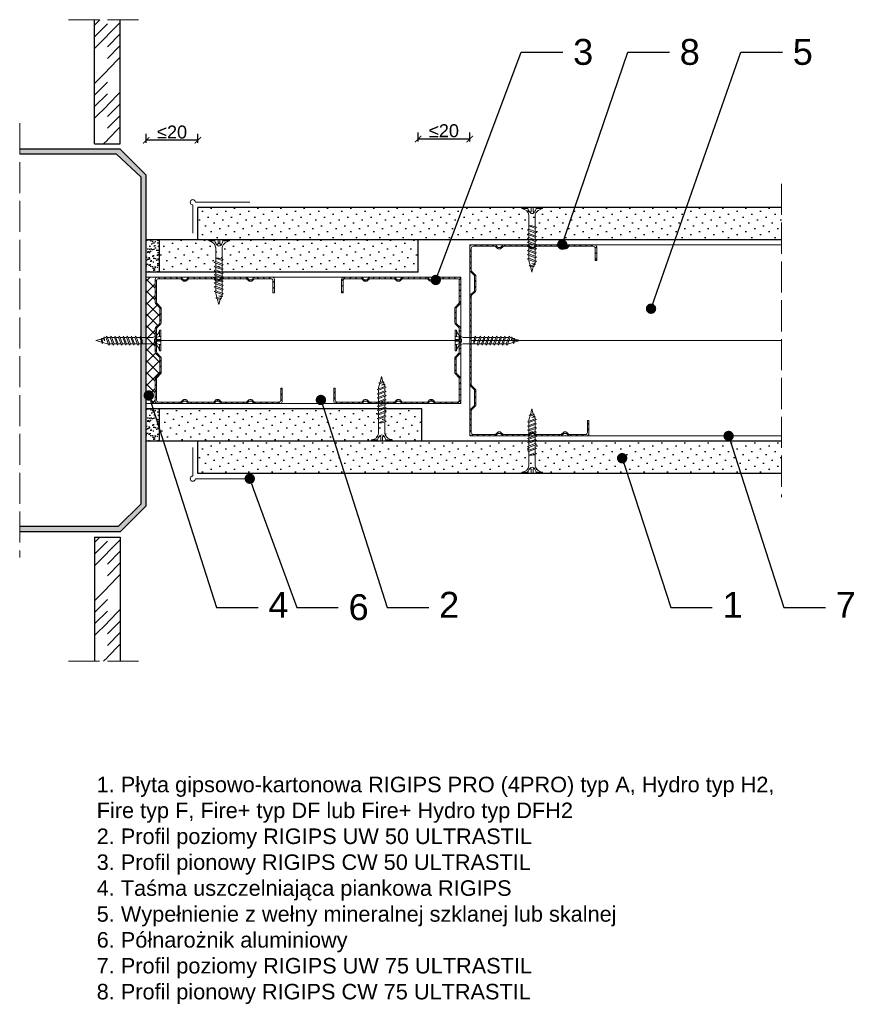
# Model space of a CAD drawing. Header units: millimetres. Extents: x 1801 to 2634, y 1067 to 1915.
# Tile 6 of 7: x 1801 to 2123, y 1529 to 1909. Entities that reach past the tile are written whole.
import ezdxf
from ezdxf import colors
from ezdxf.entities.mleader import LeaderData, LeaderLine
from ezdxf.math import Vec2, Vec3

# ---------------------------------------------------------------- set-up
doc = ezdxf.new("R2010")
doc.units = ezdxf.units.MM
doc.linetypes.add('ACAD_ISO02W100', pattern=[15, 12, -3])
for name, color, linetype, lineweight in [('_ISOVER WELNA', 7, 'BATTING', 9), ('_RIGIPS AKCESORIA', 7, 'Continuous', 18), ('_RIGIPS G-K', 7, 'Continuous', 25), ('_RIGIPS PROFIL', 7, 'Continuous', 18), ('OPISY', 7, 'Continuous', 9), ('PRZERYWANA', 7, 'ACAD_ISO02W100', 9), ('WYMIARY', 7, 'Continuous', 25)]:
    doc.layers.add(name, color=color, linetype=linetype, lineweight=lineweight)
doc.styles.get("Standard").update_dxf_attribs({"font": 'arial.ttf'})
doc.linetypes.add('BATTING', pattern='A,0.00254,-2.54,[134,ltypeshp.shx,S=2.54,R=0,X=-2.54,Y=0],-5.08,[134,ltypeshp.shx,S=2.54,R=180,X=2.54,Y=0],-2.54', length=10.16254)
doc.dimstyles.new('ISO-25', dxfattribs={"dimtxt": 5, "dimasz": 2.5, "dimexe": 2.5, "dimexo": 0.625, "dimtad": 1, "dimtxsty": 'Standard', "dimblk": 'ARCHTICK', "dimcen": 2.5, "dimadec": 0, "dimazin": 0, "dimtfac": 1, "dimtmove": 0, "dimatfit": 3, "dimfxl": 1, "dimfxlon": 1, "dimarcsym": 0})

# ---------------------------------------------------------------- blocks, each defined once
blk = doc.blocks.new('CW 50 ULTRASTIL')
h = blk.add_hatch()
h.set_pattern_fill('ANSI31', color=256, scale=0.5, style=0)
h.paths.add_polyline_path([(28.56, 40.65, -0.198912), (28.71, 41), (30.21, 42.51, 0.198912), (30.36, 42.86), (30.36, 48.45, 0.198912), (30.21, 48.8), (28.71, 50.31, -0.198912), (28.56, 50.66), (28.56, 59.85, -0.198912), (28.71, 60.2), (30.21, 61.71, 0.198912), (30.36, 62.06), (30.36, 67.65, 0.198912), (30.21, 68), (28.71, 69.51, -0.198912), (28.56, 69.86), (28.56, 78.31, -0.414214), (29.36, 79.11), (37.68, 79.11, -0.198912), (38.04, 78.96), (38.74, 78.25, 0.198912), (39.1, 78.11), (39.68, 78.11, 0.198912), (40.04, 78.25), (40.74, 78.96, -0.198912), (41.1, 79.11), (50.38, 79.11, -0.198912), (50.74, 78.96), (51.44, 78.25, 0.198912), (51.8, 78.11), (52.38, 78.11, 0.198912), (52.74, 78.25), (53.44, 78.96, -0.198912), (53.8, 79.11), (63.08, 79.11, -0.198912), (63.44, 78.96), (64.14, 78.25, 0.198912), (64.5, 78.11), (65.08, 78.11, 0.198912), (65.44, 78.25), (66.14, 78.96, -0.198912), (66.5, 79.11), (75.66, 79.11, -0.414214), (76.46, 78.31), (76.46, 73.66), (77.01, 73.66), (77.01, 78.86, 0.414214), (76.21, 79.66), (66.5, 79.66, 0.198912), (66.14, 79.51), (65.44, 78.8, -0.198912), (65.08, 78.66), (64.5, 78.66, -0.198912), (64.14, 78.8), (63.44, 79.51, 0.198912), (63.08, 79.66), (53.8, 79.66, 0.198912), (53.44, 79.51), (52.74, 78.8, -0.198912), (52.38, 78.66), (51.8, 78.66, -0.198912), (51.44, 78.8), (50.74, 79.51, 0.198912), (50.38, 79.66), (41.1, 79.66, 0.198912), (40.74, 79.51), (40.04, 78.8, -0.198912), (39.68, 78.66), (39.1, 78.66, -0.198912), (38.74, 78.8), (38.04, 79.51, 0.198912), (37.68, 79.66), (28.81, 79.66, 0.414214), (28.01, 78.86), (28.01, 69.86, 0.198912), (28.16, 69.51), (29.66, 68, -0.198912), (29.81, 67.65), (29.81, 62.06, -0.198912), (29.66, 61.71), (28.16, 60.2, 0.198912), (28.01, 59.85), (28.01, 50.66, 0.198912), (28.16, 50.31), (29.66, 48.8, -0.198912), (29.81, 48.45), (29.81, 42.86, -0.198912), (29.66, 42.51), (28.16, 41, 0.198912), (28.01, 40.65), (28.01, 31.66, 0.414214), (28.81, 30.86), (37.68, 30.86, 0.198912), (38.04, 31), (38.74, 31.71, -0.198912), (39.1, 31.86), (39.68, 31.86, -0.198912), (40.04, 31.71), (40.74, 31, 0.198912), (41.1, 30.86), (50.38, 30.86, 0.198912), (50.74, 31), (51.44, 31.71, -0.198912), (51.8, 31.86), (52.38, 31.86, -0.198912), (52.74, 31.71), (53.44, 31, 0.198912), (53.8, 30.86), (63.08, 30.86, 0.198912), (63.44, 31), (64.14, 31.71, -0.198912), (64.5, 31.86), (65.08, 31.86, -0.198912), (65.44, 31.71), (66.14, 31, 0.198912), (66.5, 30.86), (73.21, 30.86, 0.414214), (74.01, 31.66), (74.01, 36.86), (73.46, 36.86), (73.46, 32.21, -0.414214), (72.66, 31.41), (66.5, 31.41, -0.198912), (66.14, 31.55), (65.44, 32.26, 0.198912), (65.08, 32.41), (64.5, 32.41, 0.198912), (64.14, 32.26), (63.44, 31.55, -0.198912), (63.08, 31.41), (53.8, 31.41, -0.198912), (53.44, 31.55), (52.74, 32.26, 0.198912), (52.38, 32.41), (51.8, 32.41, 0.198912), (51.44, 32.26), (50.74, 31.55, -0.198912), (50.38, 31.41), (41.1, 31.41, -0.198912), (40.74, 31.55), (40.04, 32.26, 0.198912), (39.68, 32.41), (39.1, 32.41, 0.198912), (38.74, 32.26), (38.04, 31.55, -0.198912), (37.68, 31.41), (29.36, 31.41, -0.414214), (28.56, 32.21)])
at = {"layer": '_RIGIPS PROFIL'}
for p, q in [((28.01, 78.86), (28.01, 69.86)), ((28.56, 78.31), (28.56, 69.86)), ((37.68, 79.66), (28.81, 79.66)), ((37.68, 79.11), (29.36, 79.11)), ((38.04, 79.51), (38.74, 78.8)), ((38.04, 78.96), (38.74, 78.25)), ((39.68, 78.66), (39.1, 78.66)), ((39.68, 78.11), (39.1, 78.11)), ((40.74, 79.51), (40.04, 78.8)), ((40.74, 78.96), (40.04, 78.25)), ((50.38, 79.66), (41.1, 79.66)), ((50.38, 79.11), (41.1, 79.11)), ((50.74, 79.51), (51.44, 78.8)), ((50.74, 78.96), (51.44, 78.25)), ((52.38, 78.66), (51.8, 78.66)), ((52.38, 78.11), (51.8, 78.11)), ((53.44, 79.51), (52.74, 78.8)), ((53.44, 78.96), (52.74, 78.25)), ((53.8, 79.66), (63.08, 79.66)), ((53.8, 79.11), (63.08, 79.11)), ((63.44, 79.51), (64.14, 78.8)), ((63.44, 78.96), (64.14, 78.25)), ((65.08, 78.66), (64.5, 78.66)), ((65.08, 78.11), (64.5, 78.11)), ((66.14, 79.51), (65.44, 78.8)), ((66.14, 78.96), (65.44, 78.25)), ((76.21, 79.66), (66.5, 79.66)), ((75.66, 79.11), (66.5, 79.11)), ((76.46, 73.66), (76.46, 78.31)), ((77.01, 73.66), (77.01, 78.86)), ((76.46, 73.66), (77.01, 73.66)), ((29.66, 68), (28.16, 69.51)), ((30.21, 68), (28.71, 69.51)), ((29.81, 67.65), (29.81, 62.06)), ((30.36, 67.65), (30.36, 62.06)), ((29.66, 61.71), (28.16, 60.2)), ((30.21, 61.71), (28.71, 60.2)), ((28.01, 59.85), (28.01, 50.66)), ((28.56, 59.85), (28.56, 50.66)), ((29.66, 48.8), (28.16, 50.31)), ((30.21, 48.8), (28.71, 50.31)), ((29.81, 42.86), (29.81, 48.45)), ((30.36, 42.86), (30.36, 48.45)), ((29.66, 42.51), (28.16, 41)), ((30.21, 42.51), (28.71, 41)), ((28.01, 31.66), (28.01, 40.65)), ((28.56, 32.21), (28.56, 40.65)), ((73.46, 36.86), (73.46, 32.21)), ((73.46, 36.86), (74.01, 36.86)), ((74.01, 36.86), (74.01, 31.66)), ((37.68, 30.86), (28.81, 30.86)), ((37.68, 31.41), (29.36, 31.41)), ((38.04, 31.55), (38.74, 32.26)), ((38.04, 31), (38.74, 31.71)), ((39.68, 32.41), (39.1, 32.41)), ((39.68, 31.86), (39.1, 31.86)), ((40.74, 31.55), (40.04, 32.26)), ((40.74, 31), (40.04, 31.71)), ((50.38, 31.41), (41.1, 31.41)), ((50.38, 30.86), (41.1, 30.86)), ((50.74, 31.55), (51.44, 32.26)), ((50.74, 31), (51.44, 31.71)), ((52.38, 32.41), (51.8, 32.41)), ((52.38, 31.86), (51.8, 31.86)), ((53.44, 31.55), (52.74, 32.26)), ((53.44, 31), (52.74, 31.71)), ((53.8, 31.41), (63.08, 31.41)), ((53.8, 30.86), (63.08, 30.86)), ((63.44, 31.55), (64.14, 32.26)), ((63.44, 31), (64.14, 31.71)), ((65.08, 32.41), (64.5, 32.41)), ((65.08, 31.86), (64.5, 31.86)), ((66.14, 31.55), (65.44, 32.26)), ((66.14, 31), (65.44, 31.71)), ((72.66, 31.41), (66.5, 31.41)), ((73.21, 30.86), (66.5, 30.86))]:
    blk.add_line(p, q, dxfattribs=at)
for centre, radius, start, end in [((28.81, 78.86), 0.8, 90, 180), ((29.36, 78.31), 0.8, 90, 180), ((37.68, 79.16), 0.5, 45, 90), ((37.68, 78.61), 0.5, 45, 90), ((39.1, 79.16), 0.5, 225, 270), ((39.1, 78.61), 0.5, 225, 270), ((39.68, 79.16), 0.5, 270, 315), ((39.68, 78.61), 0.5, 270, 315), ((41.1, 79.16), 0.5, 90, 135), ((41.1, 78.61), 0.5, 90, 135), ((50.38, 79.16), 0.5, 45, 90), ((50.38, 78.61), 0.5, 45, 90), ((51.8, 79.16), 0.5, 225, 270), ((51.8, 78.61), 0.5, 225, 270), ((52.38, 79.16), 0.5, 270, 315), ((52.38, 78.61), 0.5, 270, 315), ((53.8, 79.16), 0.5, 90, 135), ((53.8, 78.61), 0.5, 90, 135), ((63.08, 79.16), 0.5, 45, 90), ((63.08, 78.61), 0.5, 45, 90), ((64.5, 79.16), 0.5, 225, 270), ((64.5, 78.61), 0.5, 225, 270), ((65.08, 79.16), 0.5, 270, 315), ((65.08, 78.61), 0.5, 270, 315), ((66.5, 79.16), 0.5, 90, 135), ((66.5, 78.61), 0.5, 90, 135), ((75.66, 78.31), 0.8, 0, 90), ((76.21, 78.86), 0.8, 0, 90), ((28.51, 69.86), 0.5, 180, 225), ((29.06, 69.86), 0.5, 180, 225), ((29.31, 67.65), 0.5, 0, 45), ((29.86, 67.65), 0.5, 0, 45), ((29.31, 62.06), 0.5, 315, 0), ((29.86, 62.06), 0.5, 315, 0), ((28.51, 59.85), 0.5, 135, 180), ((29.06, 59.85), 0.5, 135, 180), ((28.51, 50.66), 0.5, 180, 225), ((29.06, 50.66), 0.5, 180, 225), ((29.31, 48.45), 0.5, 0, 45), ((29.86, 48.45), 0.5, 0, 45), ((29.31, 42.86), 0.5, 315, 0), ((29.86, 42.86), 0.5, 315, 0), ((28.51, 40.65), 0.5, 135, 180), ((29.06, 40.65), 0.5, 135, 180), ((28.81, 31.66), 0.8, 180, 270), ((29.36, 32.21), 0.8, 180, 270), ((37.68, 31.91), 0.5, 270, 315), ((37.68, 31.36), 0.5, 270, 315), ((39.1, 31.91), 0.5, 90, 135), ((39.1, 31.36), 0.5, 90, 135), ((39.68, 31.91), 0.5, 45, 90), ((39.68, 31.36), 0.5, 45, 90), ((41.1, 31.91), 0.5, 225, 270), ((41.1, 31.36), 0.5, 225, 270), ((50.38, 31.91), 0.5, 270, 315), ((50.38, 31.36), 0.5, 270, 315), ((51.8, 31.91), 0.5, 90, 135), ((51.8, 31.36), 0.5, 90, 135), ((52.38, 31.91), 0.5, 45, 90), ((52.38, 31.36), 0.5, 45, 90), ((53.8, 31.91), 0.5, 225, 270), ((53.8, 31.36), 0.5, 225, 270), ((63.08, 31.91), 0.5, 270, 315), ((63.08, 31.36), 0.5, 270, 315), ((64.5, 31.91), 0.5, 90, 135), ((64.5, 31.36), 0.5, 90, 135), ((65.08, 31.91), 0.5, 45, 90), ((65.08, 31.36), 0.5, 45, 90), ((66.5, 31.91), 0.5, 225, 270), ((66.5, 31.36), 0.5, 225, 270), ((72.66, 32.21), 0.8, 270, 0), ((73.21, 31.66), 0.8, 270, 0)]:
    blk.add_arc(centre, radius, start, end, dxfattribs=at)
blk = doc.blocks.new('CW 75 ULTRASTIL')
h = blk.add_hatch()
h.set_pattern_fill('ANSI31', color=256, scale=0.5, style=0)
h.paths.add_polyline_path([(106.07, 103.31, -0.414214), (106.87, 104.11), (115.19, 104.11, -0.198912), (115.55, 103.96), (116.25, 103.25, 0.198912), (116.61, 103.11), (117.19, 103.11, 0.198912), (117.55, 103.25), (118.25, 103.96, -0.198912), (118.61, 104.11), (127.89, 104.11, -0.198912), (128.25, 103.96), (128.95, 103.25, 0.198912), (129.31, 103.11), (129.89, 103.11, 0.198912), (130.25, 103.25), (130.95, 103.96, -0.198912), (131.31, 104.11), (140.59, 104.11, -0.198912), (140.95, 103.96), (141.65, 103.25, 0.198912), (142.01, 103.11), (142.59, 103.11, 0.198912), (142.95, 103.25), (143.65, 103.96, -0.198912), (144.01, 104.11), (153.17, 104.11, -0.414214), (153.97, 103.31), (153.97, 98.66), (154.52, 98.66), (154.52, 103.86, 0.414214), (153.72, 104.66), (144.01, 104.66, 0.198912), (143.65, 104.51), (142.95, 103.8, -0.198912), (142.59, 103.66), (142.01, 103.66, -0.198912), (141.65, 103.8), (140.95, 104.51, 0.198912), (140.59, 104.66), (131.31, 104.66, 0.198912), (130.95, 104.51), (130.25, 103.8, -0.198912), (129.89, 103.66), (129.31, 103.66, -0.198912), (128.95, 103.8), (128.25, 104.51, 0.198912), (127.89, 104.66), (118.61, 104.66, 0.198912), (118.25, 104.51), (117.55, 103.8, -0.198912), (117.19, 103.66), (116.61, 103.66, -0.198912), (116.25, 103.8), (115.55, 104.51, 0.198912), (115.19, 104.66), (106.32, 104.66, 0.414214), (105.52, 103.86), (105.52, 94.86, 0.198912), (105.67, 94.51), (107.17, 93, -0.198912), (107.32, 92.65), (107.32, 87.06, -0.198912), (107.17, 86.71), (105.67, 85.2, 0.198912), (105.52, 84.85), (105.52, 50.66, 0.198912), (105.67, 50.31), (107.17, 48.8, -0.198912), (107.32, 48.45), (107.32, 42.86, -0.198912), (107.17, 42.51), (105.67, 41, 0.198912), (105.52, 40.65), (105.52, 31.66, 0.414214), (106.32, 30.86), (115.19, 30.86, 0.198912), (115.55, 31), (116.25, 31.71, -0.198912), (116.61, 31.86), (117.19, 31.86, -0.198912), (117.55, 31.71), (118.25, 31, 0.198912), (118.61, 30.86), (127.89, 30.86, 0.198912), (128.25, 31), (128.95, 31.71, -0.198912), (129.31, 31.86), (129.89, 31.86, -0.198912), (130.25, 31.71), (130.95, 31, 0.198912), (131.31, 30.86), (140.59, 30.86, 0.198912), (140.95, 31), (141.65, 31.71, -0.198912), (142.01, 31.86), (142.59, 31.86, -0.198912), (142.95, 31.71), (143.65, 31, 0.198912), (144.01, 30.86), (150.72, 30.86, 0.414214), (151.52, 31.66), (151.52, 36.86), (150.97, 36.86), (150.97, 32.21, -0.414214), (150.17, 31.41), (144.01, 31.41, -0.198912), (143.65, 31.55), (142.95, 32.26, 0.198912), (142.59, 32.41), (142.01, 32.41, 0.198912), (141.65, 32.26), (140.95, 31.55, -0.198912), (140.59, 31.41), (131.31, 31.41, -0.198912), (130.95, 31.55), (130.25, 32.26, 0.198912), (129.89, 32.41), (129.31, 32.41, 0.198912), (128.95, 32.26), (128.25, 31.55, -0.198912), (127.89, 31.41), (118.61, 31.41, -0.198912), (118.25, 31.55), (117.55, 32.26, 0.198912), (117.19, 32.41), (116.61, 32.41, 0.198912), (116.25, 32.26), (115.55, 31.55, -0.198912), (115.19, 31.41), (106.87, 31.41, -0.414214), (106.07, 32.21), (106.07, 40.65, -0.198912), (106.22, 41), (107.72, 42.51, 0.198912), (107.87, 42.86), (107.87, 48.45, 0.198912), (107.72, 48.8), (106.22, 50.31, -0.198912), (106.07, 50.66), (106.07, 84.85, -0.198912), (106.22, 85.2), (107.72, 86.71, 0.198912), (107.87, 87.06), (107.87, 92.65, 0.198912), (107.72, 93), (106.22, 94.51, -0.198912), (106.07, 94.86)])
at = {"layer": '_RIGIPS PROFIL'}
for p, q in [((105.52, 103.86), (105.52, 94.86)), ((106.07, 103.31), (106.07, 94.86)), ((115.19, 104.66), (106.32, 104.66)), ((115.19, 104.11), (106.87, 104.11)), ((115.55, 104.51), (116.25, 103.8)), ((115.55, 103.96), (116.25, 103.25)), ((117.19, 103.66), (116.61, 103.66)), ((117.19, 103.11), (116.61, 103.11)), ((118.25, 104.51), (117.55, 103.8)), ((118.25, 103.96), (117.55, 103.25)), ((127.89, 104.66), (118.61, 104.66)), ((127.89, 104.11), (118.61, 104.11)), ((128.25, 104.51), (128.95, 103.8)), ((128.25, 103.96), (128.95, 103.25)), ((129.89, 103.66), (129.31, 103.66)), ((129.89, 103.11), (129.31, 103.11)), ((130.95, 104.51), (130.25, 103.8)), ((130.95, 103.96), (130.25, 103.25)), ((131.31, 104.66), (140.59, 104.66)), ((131.31, 104.11), (140.59, 104.11)), ((140.95, 104.51), (141.65, 103.8)), ((140.95, 103.96), (141.65, 103.25)), ((142.59, 103.66), (142.01, 103.66)), ((142.59, 103.11), (142.01, 103.11)), ((143.65, 104.51), (142.95, 103.8)), ((143.65, 103.96), (142.95, 103.25)), ((153.72, 104.66), (144.01, 104.66)), ((153.17, 104.11), (144.01, 104.11)), ((153.97, 98.66), (153.97, 103.31)), ((154.52, 98.66), (154.52, 103.86)), ((153.97, 98.66), (154.52, 98.66)), ((107.17, 93), (105.67, 94.51)), ((107.72, 93), (106.22, 94.51)), ((107.32, 92.65), (107.32, 87.06)), ((107.87, 92.65), (107.87, 87.06)), ((105.52, 84.85), (105.52, 50.66)), ((107.17, 86.71), (105.67, 85.2)), ((106.07, 84.85), (106.07, 50.66)), ((107.72, 86.71), (106.22, 85.2)), ((107.17, 48.8), (105.67, 50.31)), ((107.72, 48.8), (106.22, 50.31)), ((107.32, 42.86), (107.32, 48.45)), ((107.87, 42.86), (107.87, 48.45)), ((107.17, 42.51), (105.67, 41)), ((107.72, 42.51), (106.22, 41)), ((105.52, 31.66), (105.52, 40.65)), ((106.07, 32.21), (106.07, 40.65)), ((150.97, 36.86), (150.97, 32.21)), ((150.97, 36.86), (151.52, 36.86)), ((151.52, 36.86), (151.52, 31.66)), ((115.19, 30.86), (106.32, 30.86)), ((115.19, 31.41), (106.87, 31.41)), ((115.55, 31.55), (116.25, 32.26)), ((115.55, 31), (116.25, 31.71)), ((117.19, 32.41), (116.61, 32.41)), ((117.19, 31.86), (116.61, 31.86)), ((118.25, 31.55), (117.55, 32.26)), ((118.25, 31), (117.55, 31.71)), ((127.89, 31.41), (118.61, 31.41)), ((127.89, 30.86), (118.61, 30.86)), ((128.25, 31.55), (128.95, 32.26)), ((128.25, 31), (128.95, 31.71)), ((129.89, 32.41), (129.31, 32.41)), ((129.89, 31.86), (129.31, 31.86)), ((130.95, 31.55), (130.25, 32.26)), ((130.95, 31), (130.25, 31.71)), ((131.31, 31.41), (140.59, 31.41)), ((131.31, 30.86), (140.59, 30.86)), ((140.95, 31.55), (141.65, 32.26)), ((140.95, 31), (141.65, 31.71)), ((142.59, 32.41), (142.01, 32.41)), ((142.59, 31.86), (142.01, 31.86)), ((143.65, 31.55), (142.95, 32.26)), ((143.65, 31), (142.95, 31.71)), ((150.17, 31.41), (144.01, 31.41)), ((150.72, 30.86), (144.01, 30.86))]:
    blk.add_line(p, q, dxfattribs=at)
for centre, radius, start, end in [((106.32, 103.86), 0.8, 90, 180), ((106.87, 103.31), 0.8, 90, 180), ((115.19, 104.16), 0.5, 45, 90), ((115.19, 103.61), 0.5, 45, 90), ((116.61, 104.16), 0.5, 225, 270), ((116.61, 103.61), 0.5, 225, 270), ((117.19, 104.16), 0.5, 270, 315), ((117.19, 103.61), 0.5, 270, 315), ((118.61, 104.16), 0.5, 90, 135), ((118.61, 103.61), 0.5, 90, 135), ((127.89, 104.16), 0.5, 45, 90), ((127.89, 103.61), 0.5, 45, 90), ((129.31, 104.16), 0.5, 225, 270), ((129.31, 103.61), 0.5, 225, 270), ((129.89, 104.16), 0.5, 270, 315), ((129.89, 103.61), 0.5, 270, 315), ((131.31, 104.16), 0.5, 90, 135), ((131.31, 103.61), 0.5, 90, 135), ((140.59, 104.16), 0.5, 45, 90), ((140.59, 103.61), 0.5, 45, 90), ((142.01, 104.16), 0.5, 225, 270), ((142.01, 103.61), 0.5, 225, 270), ((142.59, 104.16), 0.5, 270, 315), ((142.59, 103.61), 0.5, 270, 315), ((144.01, 104.16), 0.5, 90, 135), ((144.01, 103.61), 0.5, 90, 135), ((153.17, 103.31), 0.8, 0, 90), ((153.72, 103.86), 0.8, 0, 90), ((106.02, 94.86), 0.5, 180, 225), ((106.57, 94.86), 0.5, 180, 225), ((106.82, 92.65), 0.5, 0, 45), ((107.37, 92.65), 0.5, 0, 45), ((106.02, 84.85), 0.5, 135, 180), ((106.57, 84.85), 0.5, 135, 180), ((106.82, 87.06), 0.5, 315, 0), ((107.37, 87.06), 0.5, 315, 0), ((106.02, 50.66), 0.5, 180, 225), ((106.57, 50.66), 0.5, 180, 225), ((106.82, 48.45), 0.5, 0, 45), ((107.37, 48.45), 0.5, 0, 45), ((106.82, 42.86), 0.5, 315, 0), ((107.37, 42.86), 0.5, 315, 0), ((106.02, 40.65), 0.5, 135, 180), ((106.57, 40.65), 0.5, 135, 180), ((106.32, 31.66), 0.8, 180, 270), ((106.87, 32.21), 0.8, 180, 270), ((115.19, 31.91), 0.5, 270, 315), ((115.19, 31.36), 0.5, 270, 315), ((116.61, 31.91), 0.5, 90, 135), ((116.61, 31.36), 0.5, 90, 135), ((117.19, 31.91), 0.5, 45, 90), ((117.19, 31.36), 0.5, 45, 90), ((118.61, 31.91), 0.5, 225, 270), ((118.61, 31.36), 0.5, 225, 270), ((127.89, 31.91), 0.5, 270, 315), ((127.89, 31.36), 0.5, 270, 315), ((129.31, 31.91), 0.5, 90, 135), ((129.31, 31.36), 0.5, 90, 135), ((129.89, 31.91), 0.5, 45, 90), ((129.89, 31.36), 0.5, 45, 90), ((131.31, 31.91), 0.5, 225, 270), ((131.31, 31.36), 0.5, 225, 270), ((140.59, 31.91), 0.5, 270, 315), ((140.59, 31.36), 0.5, 270, 315), ((142.01, 31.91), 0.5, 90, 135), ((142.01, 31.36), 0.5, 90, 135), ((142.59, 31.91), 0.5, 45, 90), ((142.59, 31.36), 0.5, 45, 90), ((144.01, 31.91), 0.5, 225, 270), ((144.01, 31.36), 0.5, 225, 270), ((150.17, 32.21), 0.8, 270, 0), ((150.72, 31.66), 0.8, 270, 0)]:
    blk.add_arc(centre, radius, start, end, dxfattribs=at)
blk = doc.blocks.new('TN 25')
at = {"layer": '_RIGIPS AKCESORIA'}
for p, q in [((0, -0.84), (0, 7.16)), ((0, 7.16), (0.46, 7.16)), ((0.46, 4.78), (0, 4.78)), ((0.46, 7.16), (0.46, 4.78)), ((1.77, 3.5), (1.77, 4.2)), ((3.02, 4.46), (8.47, 4.46)), ((7.12, 4.46), (7.12, 3.18)), ((8.03, 2.01), (7.12, 4.46)), ((8.47, 4.46), (8.79, 5)), ((9.61, 1.51), (8.47, 4.46)), ((8.79, 5), (9.93, 2.01)), ((9, 4.46), (10.1, 4.46)), ((10.1, 4.46), (10.41, 5)), ((11.23, 1.51), (10.1, 4.46)), ((10.41, 5), (11.56, 2.01)), ((10.62, 4.46), (11.67, 4.46)), ((11.67, 4.46), (11.99, 5)), ((12.81, 1.51), (11.67, 4.46)), ((11.99, 5), (13.14, 2.01)), ((12.2, 4.46), (13.21, 4.46)), ((13.21, 4.46), (13.52, 5)), ((14.34, 1.51), (13.21, 4.46)), ((13.52, 5), (14.67, 2.01)), ((13.73, 4.46), (14.8, 4.46)), ((14.8, 4.46), (15.12, 5)), ((15.94, 1.51), (14.8, 4.46)), ((15.12, 5), (16.26, 2.01)), ((15.33, 4.46), (16.42, 4.46)), ((16.42, 4.46), (16.73, 5)), ((17.55, 1.51), (16.42, 4.46)), ((16.73, 5), (17.88, 2.01)), ((16.94, 4.46), (17.99, 4.46)), ((17.99, 4.46), (18.31, 5)), ((19.13, 1.51), (17.99, 4.46)), ((18.31, 5), (19.45, 2.01)), ((18.52, 4.46), (19.68, 4.46)), ((19.68, 4.46), (20, 5)), ((20.82, 1.51), (19.68, 4.46)), ((20, 5), (21.14, 2.01)), ((20.21, 4.46), (20.7, 4.46)), ((20.7, 4.46), (22.28, 3.98)), ((22.28, 3.98), (22.56, 4.37)), ((22.7, 2.36), (22.28, 3.98)), ((22.56, 4.37), (23.03, 2.71)), ((22.71, 3.85), (25, 3.24)), ((0, 3.5), (1.77, 3.5)), ((0, 2.83), (1.77, 2.83)), ((0.46, 1.64), (0, 1.64)), ((0.46, -0.84), (0.46, 1.64)), ((1.77, 2.83), (1.77, 2.18)), ((7.49, 2.01), (3.55, 2.01)), ((7.12, 3.18), (7.65, 1.53)), ((7.65, 1.53), (8.03, 2.01)), ((9.41, 2.01), (8.03, 2.01)), ((9.93, 2.01), (9.61, 1.51)), ((11.04, 2.01), (9.93, 2.01)), ((11.56, 2.01), (11.23, 1.51)), ((12.61, 2.01), (11.56, 2.01)), ((13.14, 2.01), (12.81, 1.51)), ((14.15, 2.01), (13.14, 2.01)), ((14.67, 2.01), (14.34, 1.51)), ((15.74, 2.01), (14.67, 2.01)), ((16.26, 2.01), (15.94, 1.51)), ((17.36, 2.01), (16.26, 2.01)), ((17.88, 2.01), (17.55, 1.51)), ((18.93, 2.01), (17.88, 2.01)), ((19.45, 2.01), (19.13, 1.51)), ((19.45, 2.01), (20.62, 2.01)), ((21.14, 2.01), (20.82, 1.51)), ((21.14, 2.01), (21.81, 2.12)), ((21.85, 1.83), (21.67, 3.28)), ((21.67, 3.28), (22.14, 2.4)), ((22.14, 2.4), (21.85, 1.83)), ((22.7, 2.36), (22.14, 2.4)), ((23.03, 2.71), (22.7, 2.36)), ((25, 3.24), (23.03, 2.71)), ((0, -0.84), (0.46, -0.84))]:
    blk.add_line(p, q, dxfattribs=at)
for centre, major_axis, ratio, start_param, end_param in [((3.09, 7.67), (0.17, 3.2), 0.826134, 1.773653, 3.180586), ((-0.04, 0.9), (0, 3.93), 0.848176, -0.720942, -0.151112), ((1.66, 3.18), (0, 0.895), 0.848176, -1.552777, -0.720942), ((3.37, -1.57), (0.28, 3.57), 0.832181, 0.035984, 1.430787), ((-2.73, 15.91), (0, 14.76), 0.848176, 3.399396, 3.475072), ((0.59, 4.62), (0, 2.81), 0.848176, 3.475072, 3.862535), ((1.66, 3.18), (0, 0.895), 0.848176, 3.862535, 4.730408)]:
    blk.add_ellipse(centre, major_axis=major_axis, ratio=ratio, start_param=start_param, end_param=end_param, dxfattribs=at)
blk = doc.blocks.new('polnaroznik')
at = {"layer": '_RIGIPS AKCESORIA'}
for p, q in [((429.5, 44.15), (429.5, 55.15)), ((430.5, 56.15), (451.5, 56.15))]:
    blk.add_line(p, q, dxfattribs=at)
blk.add_arc((429.5, 56.15), 1, 0, 270, dxfattribs=at)
blk = doc.blocks.new('_Dot')
at = {"color": 0, "linetype": 'ByBlock', "lineweight": -2}
blk.add_line((-0.5, 0), (-1, 0), dxfattribs=at)
at = {"color": 0, "linetype": 'ByBlock', "const_width": 0.5}
blk.add_lwpolyline([(-0.25, 0, 1), (0.25, 0, 1)], format="xyb", close=True, dxfattribs=at)
blk = doc.blocks.new('_ArchTick')
at = {"color": 0, "linetype": 'ByBlock', "const_width": 0.15}
blk.add_lwpolyline([(-0.5, -0.5), (0.5, 0.5)], dxfattribs=at)
blk = doc.blocks.new('*D17')
at = {"layer": 'Defpoints', "color": 0, "transparency": 16777216}
for p in [(1849.53, 1862.57), (1849.53, 1817.47), (1869.53, 1817.47)]:
    blk.add_point(p, dxfattribs=at)
at = {"layer": 'WYMIARY', "color": 0, "lineweight": -2, "transparency": 16777216}
for p, q in [((1849.53, 1861.57), (1849.53, 1865.07)), ((1869.53, 1861.57), (1869.53, 1865.07)), ((1869.53, 1862.57), (1849.53, 1862.57))]:
    blk.add_line(p, q, dxfattribs=at)
at = {"layer": 'WYMIARY', "color": 0, "lineweight": -2, "transparency": 16777216, "xscale": 2.5, "yscale": 2.5, "zscale": 2.5, "rotation": 180}
blk.add_blockref('_ArchTick', (1849.53, 1862.57), dxfattribs=at)
at = {"layer": 'WYMIARY', "color": 0, "lineweight": -2, "transparency": 16777216, "xscale": 2.5, "yscale": 2.5, "zscale": 2.5}
blk.add_blockref('_ArchTick', (1869.53, 1862.57), dxfattribs=at)
at = {"layer": 'WYMIARY', "color": 0, "transparency": 16777216, "insert": (1859.53, 1865.74), "char_height": 5, "attachment_point": 5}
blk.add_mtext('≤20', dxfattribs=at)
blk = doc.blocks.new('*D18')
at = {"layer": 'Defpoints', "color": 0, "transparency": 16777216}
for p in [(1954.53, 1863.07), (1954.53, 1815.47), (1974.53, 1815.47)]:
    blk.add_point(p, dxfattribs=at)
at = {"layer": 'WYMIARY', "color": 0, "lineweight": -2, "transparency": 16777216}
for p, q in [((1954.53, 1862.07), (1954.53, 1865.57)), ((1974.53, 1862.07), (1974.53, 1865.57)), ((1974.53, 1863.07), (1954.53, 1863.07))]:
    blk.add_line(p, q, dxfattribs=at)
at = {"layer": 'WYMIARY', "color": 0, "lineweight": -2, "transparency": 16777216, "xscale": 2.5, "yscale": 2.5, "zscale": 2.5, "rotation": 180}
blk.add_blockref('_ArchTick', (1954.53, 1863.07), dxfattribs=at)
at = {"layer": 'WYMIARY', "color": 0, "lineweight": -2, "transparency": 16777216, "xscale": 2.5, "yscale": 2.5, "zscale": 2.5}
blk.add_blockref('_ArchTick', (1974.53, 1863.07), dxfattribs=at)
at = {"layer": 'WYMIARY', "color": 0, "transparency": 16777216, "insert": (1964.53, 1866.24), "char_height": 5, "attachment_point": 5}
blk.add_mtext('≤20', dxfattribs=at)

msp = doc.modelspace()

# ---------------------------------------------------------------- hatches: boundary and pattern name
at = {"layer": '_RIGIPS AKCESORIA'}
h = msp.add_hatch(dxfattribs=at)
h.set_pattern_fill('ANSI37', color=256, style=0)
h.set_pattern_definition([(45, (2e-13, 12.5), (-2.245064, 2.245064), []), (135, (2e-13, 12.5), (-2.245064, -2.245064), [])])
h.paths.add_polyline_path([(1854.683, 1791.72, 0.1989124), (1854.83, 1792.073), (1854.83, 1797.659, 0.1989124), (1854.683, 1798.013), (1853.176, 1799.52, -0.1989124), (1853.03, 1799.873), (1853.03, 1808.866, -0.4142136), (1853.83, 1809.666), (1849.53, 1809.666), (1849.53, 1760.866), (1853.83, 1760.866, -0.4142136), (1853.03, 1761.666), (1853.03, 1770.659, -0.1989124), (1853.176, 1771.013), (1854.683, 1772.52, 0.1989124), (1854.83, 1772.873), (1854.83, 1778.459, 0.1989124), (1854.683, 1778.813), (1853.176, 1780.32, -0.1989124), (1853.03, 1780.673), (1853.03, 1789.859, -0.1989124), (1853.176, 1790.213)])
at = {"layer": '_RIGIPS G-K'}
h = msp.add_hatch(dxfattribs=at)
h.set_pattern_fill('ANSI34', color=256)
h.set_pattern_definition([(45, (55.401, 352.89), (-13.47038, 13.47038), []), (45, (59.891, 352.89), (-13.47038, 13.47038), []), (45, (64.382, 352.89), (-13.47038, 13.47038), []), (45, (68.872, 352.89), (-13.47038, 13.47038), [])])
h.paths.add_polyline_path([(1834.53, 1909.166), (1829.53, 1909.166), (1829.53, 1861.166), (1834.53, 1861.166)])
h = msp.add_hatch(dxfattribs=at)
h.set_pattern_fill('ANSI34', color=256)
h.set_pattern_definition([(45, (55.401, 366.48), (-13.47038, 13.47038), []), (45, (59.891, 366.48), (-13.47038, 13.47038), []), (45, (64.382, 366.48), (-13.47038, 13.47038), []), (45, (68.872, 366.48), (-13.47038, 13.47038), [])])
h.paths.add_polyline_path([(1839.53, 1909.166), (1834.53, 1909.166), (1834.53, 1861.166), (1839.53, 1861.166)])
h = msp.add_hatch(color=256, dxfattribs=at)
h.dxf.hatch_style = 1
h.paths.add_polyline_path([(1849.53, 1849.166), (1839.53, 1859.166), (1800.676, 1859.166), (1800.676, 1857.166), (1838.115, 1857.166), (1847.53, 1848.303), (1847.53, 1722.194), (1838.701, 1713.366), (1800.676, 1713.366), (1800.676, 1711.366), (1839.53, 1711.366), (1849.53, 1721.366)])
h = msp.add_hatch(dxfattribs=at)
h.set_pattern_fill('DOTS', color=256, scale=2, angle=-45, style=0)
h.set_pattern_definition([(315, (-510.7426, -12.5), (3.367596, 1.122532), [0, -3.175])])
h.paths.add_polyline_path([(2094.883, 1836.666), (1869.53, 1836.666), (1869.53, 1824.166), (2094.883, 1824.166)])
h = msp.add_hatch(dxfattribs=at)
h.set_pattern_fill('AR-SAND', color=256, scale=0.05, style=0)
h.set_pattern_definition([(322.5, (-165.007, 2914.5498), (-0.0800016, -2.4470662), [0, -1.9304, 0, -2.159, 0, -2.06375]), (352.5, (-165.007, 2914.5498), (2.2476164, -3.5841255), [0, -1.0414, 0, -1.7399, 0, -0.66675]), (32.5, (-166.5692, 2914.5498), (3.9549619, -0.007186), [0, -0.635, 0, -2.286, 0, -2.9845]), (42.5, (-166.569, 2914.55), (3.8177823, -1.1146466), [0, -0.3175, 0, -1.4986, 0, -1.7145])])
h.paths.add_polyline_path([(1849.53, 1811.666), (1854.53, 1811.666), (1854.53, 1824.166), (1849.53, 1824.166)])
h = msp.add_hatch(dxfattribs=at)
h.set_pattern_fill('DOTS', color=256, scale=2, angle=-45, style=0)
h.set_pattern_definition([(315, (-57.5986, 237.8387), (3.367596, 1.122532), [0, -3.175])])
h.paths.add_polyline_path([(1954.53, 1824.166), (1853.03, 1824.166), (1853.03, 1811.666), (1954.53, 1811.666)])
h = msp.add_hatch(dxfattribs=at)
h.set_pattern_fill('AR-SAND', color=256, scale=0.05, style=0)
h.set_pattern_definition([(322.5, (-165.007, 2849.2498), (-0.0800016, -2.4470662), [0, -1.9304, 0, -2.159, 0, -2.06375]), (352.5, (-165.007, 2849.2498), (2.2476164, -3.5841255), [0, -1.0414, 0, -1.7399, 0, -0.66675]), (32.5, (-166.5692, 2849.2498), (3.9549619, -0.007186), [0, -0.635, 0, -2.286, 0, -2.9845]), (42.5, (-166.569, 2849.25), (3.8177823, -1.1146466), [0, -0.3175, 0, -1.4986, 0, -1.7145])])
h.paths.add_polyline_path([(1849.53, 1746.366), (1854.53, 1746.366), (1854.53, 1758.866), (1849.53, 1758.866)])
h = msp.add_hatch(dxfattribs=at)
h.set_pattern_fill('DOTS', color=256, scale=2, angle=-45, style=0)
h.set_pattern_definition([(315, (-56.0986, 236.0387), (3.367596, 1.122532), [0, -3.175])])
h.paths.add_polyline_path([(1956.03, 1758.866), (1854.53, 1758.866), (1854.53, 1746.366), (1956.03, 1746.366)])
h = msp.add_hatch(dxfattribs=at)
h.set_pattern_fill('DOTS', color=256, scale=2, angle=-45, style=0)
h.set_pattern_definition([(315, (-510.7426, 12.5), (3.367596, 1.122532), [0, -3.175])])
h.paths.add_polyline_path([(2094.883, 1746.366), (1869.53, 1746.366), (1869.53, 1733.866), (2094.883, 1733.866)])
h = msp.add_hatch(dxfattribs=at)
h.set_pattern_fill('ANSI34', color=256)
h.set_pattern_definition([(45, (55.401, 153.056), (-13.47038, 13.47038), []), (45, (59.891, 153.056), (-13.47038, 13.47038), []), (45, (64.382, 153.056), (-13.47038, 13.47038), []), (45, (68.872, 153.056), (-13.47038, 13.47038), [])])
h.paths.add_polyline_path([(1834.53, 1709.332), (1829.53, 1709.332), (1829.53, 1661.332), (1834.53, 1661.332)])
h = msp.add_hatch(dxfattribs=at)
h.set_pattern_fill('ANSI34', color=256)
h.set_pattern_definition([(45, (55.401, 166.646), (-13.47038, 13.47038), []), (45, (59.891, 166.646), (-13.47038, 13.47038), []), (45, (64.382, 166.646), (-13.47038, 13.47038), []), (45, (68.872, 166.646), (-13.47038, 13.47038), [])])
h.paths.add_polyline_path([(1839.53, 1709.332), (1834.53, 1709.332), (1834.53, 1661.332), (1839.53, 1661.332)])

# ---------------------------------------------------------------- linework, layer by layer
for p, q in [((1829.53, 1861.166), (1829.53, 1909.166)), ((1839.53, 1861.166), (1839.53, 1909.166)), ((1829.53, 1861.166), (1839.53, 1861.166)), ((1849.53, 1721.366), (1849.53, 1849.166)), ((1847.53, 1722.194), (1847.53, 1848.303)), ((1829.53, 1709.332), (1829.53, 1661.332)), ((1829.53, 1709.332), (1839.53, 1709.332)), ((1839.53, 1709.332), (1839.53, 1661.332))]:
    msp.add_line(p, q)
at = {"layer": '_ISOVER WELNA', "ltscale": 2.4}
msp.add_line((1970.48, 1785.266), (1853.58, 1785.266), dxfattribs=at)
at = {"layer": '_ISOVER WELNA', "ltscale": 3.6}
msp.add_line((2094.883, 1785.266), (1975.08, 1785.266), dxfattribs=at)
at = {"layer": '_RIGIPS G-K'}
for p, q in [((1839.53, 1859.166), (1800.676, 1859.166)), ((1838.115, 1857.166), (1800.676, 1857.166)), ((1838.115, 1857.166), (1847.53, 1848.303)), ((1839.53, 1859.166), (1849.53, 1849.166)), ((2094.883, 1836.666), (1869.53, 1836.666)), ((1869.53, 1824.166), (1869.53, 1836.666)), ((2094.883, 1824.166), (1849.53, 1824.166)), ((1854.53, 1824.166), (1854.53, 1811.666)), ((1954.53, 1811.666), (1954.53, 1824.166)), ((1954.53, 1811.666), (1849.53, 1811.666)), ((1956.03, 1758.866), (1849.53, 1758.866)), ((1854.53, 1758.866), (1854.53, 1746.366)), ((1956.03, 1746.366), (1956.03, 1758.866)), ((2094.883, 1746.366), (1849.53, 1746.366)), ((1869.53, 1733.866), (1869.53, 1746.366)), ((2094.883, 1733.866), (1869.53, 1733.866)), ((1847.53, 1722.194), (1838.701, 1713.366)), ((1849.53, 1721.366), (1839.53, 1711.366)), ((1838.701, 1713.366), (1800.676, 1713.366)), ((1839.53, 1711.366), (1800.676, 1711.366))]:
    msp.add_line(p, q, dxfattribs=at)
at = {"layer": '_RIGIPS PROFIL'}
for p, q in [((2094.883, 1822.166), (1974.53, 1822.166)), ((1974.53, 1822.166), (1974.53, 1748.366)), ((1849.53, 1809.666), (1971.03, 1809.666)), ((1971.03, 1760.866), (1971.03, 1809.666)), ((1849.53, 1760.866), (1971.03, 1760.866)), ((2094.883, 1748.366), (1974.53, 1748.366))]:
    msp.add_line(p, q, dxfattribs=at)
at = {"layer": 'PRZERYWANA'}
for p, q in [((1819.53, 1909.166), (1849.53, 1909.166)), ((1800.676, 1869.166), (1800.676, 1701.366)), ((2094.883, 1845.766), (2094.883, 1724.766)), ((1819.53, 1661.332), (1849.53, 1661.332))]:
    msp.add_line(p, q, dxfattribs=at)

# ---------------------------------------------------------------- block references
at = {"layer": '_RIGIPS AKCESORIA'}
msp.add_blockref('polnaroznik', (1438.029, 1782.516), dxfattribs=at)
at = {"layer": '_RIGIPS AKCESORIA', "xscale": -1}
for name, p, rotation in [('TN 25', (2001.774, 1836.666), 90), ('TN 25', (1880.831, 1824.166), 90), ('TN 25', (1968.927, 1788.431), 180), ('polnaroznik', (1438.029, 1788.016), 180)]:
    msp.add_blockref(name, p, dxfattribs=dict(at, rotation=rotation))
at = {"layer": '_RIGIPS AKCESORIA'}
for p, rotation in [((1855.132, 1788.431), 180), ((1943.696, 1746.366), 90), ((2001.774, 1733.866), 90)]:
    msp.add_blockref('TN 25', p, dxfattribs=dict(at, rotation=rotation))
at = {"layer": '_RIGIPS PROFIL'}
msp.add_blockref('CW 75 ULTRASTIL', (1869.01, 1717.509), dxfattribs=at)
at = {"layer": '_RIGIPS PROFIL', "xscale": -1, "rotation": 180}
msp.add_blockref('CW 50 ULTRASTIL', (1825.02, 1840.523), dxfattribs=at)
at = {"layer": '_RIGIPS PROFIL', "rotation": 180}
msp.add_blockref('CW 50 ULTRASTIL', (1999.04, 1840.523), dxfattribs=at)

# ---------------------------------------------------------------- texts
at = {"insert": (1830.421, 1616.742), "char_height": 6, "width": 262.63513, "attachment_point": 1}
msp.add_mtext('1. Płyta gipsowo-kartonowa RIGIPS PRO (4PRO) typ A, Hydro typ H2, Fire typ F, Fire+ typ DF lub Fire+ Hydro typ DFH2\\P2. Profil poziomy RIGIPS UW 50 ULTRASTIL\\P3. Profil pionowy RIGIPS CW 50 ULTRASTIL\\P4. Taśma uszczelniająca piankowa RIGIPS\\P5. Wypełnienie z wełny mineralnej szklanej lub skalnej\\P6. Półnarożnik aluminiowy\\P7. Profil poziomy RIGIPS UW 75 ULTRASTIL\\P8. Profil pionowy RIGIPS CW 75 ULTRASTIL', dxfattribs=at)

# ---------------------------------------------------------------- dimensions: what is measured, and where the dimension line sits
at = {"layer": 'WYMIARY'}
for base, p1, p2, picture, middle in [((1849.53, 1862.565), (1869.53, 1817.466), (1849.53, 1817.466), '*D17', (1859.53, 1865.743)), ((1954.53, 1863.065), (1974.53, 1815.466), (1954.53, 1815.466), '*D18', (1964.53, 1866.243))]:
    dim = msp.add_linear_dim(base=base, p1=p1, p2=p2, text='≤20', dimstyle='ISO-25', dxfattribs=at)
    dim.commit()
    dim.dimension.update_dxf_attribs({"geometry": picture, "text_midpoint": middle})

# ---------------------------------------------------------------- leaders
at = {"layer": 'OPISY'}
ml = msp.add_multileader_mtext('Standard', dxfattribs=at)
ml.set_content('3', color=256)
ml.set_leader_properties()
ml.set_arrow_properties(name='DOT')
ml.build(insert=Vec2(0, 0))
ctx = ml.context
ctx.base_point, ctx.char_height, ctx.landing_gap_size, ctx.plane_origin = Vec3(2010.416, 1896.638), 10, 4, Vec3(1817.827, 2040.297)
notes = []
notes.append((ctx, [(0, (1, 1, 0), (1994.416, 1896.638), (1, 0), 16, [(0, [(1961.357, 1808.616)], 0, [])])]))
ctx.mtext.insert, ctx.mtext.flow_direction = Vec3(2014.416, 1901.726), 5
ml = msp.add_multileader_mtext('Standard', dxfattribs=at)
ml.set_content('8', color=256)
ml.set_leader_properties()
ml.set_arrow_properties(name='DOT')
ml.build(insert=Vec2(0, 0))
ctx = ml.context
ctx.base_point, ctx.char_height, ctx.landing_gap_size, ctx.plane_origin = Vec3(2051.597, 1896.638), 10, 4, Vec3(1859.008, 2040.297)
notes.append((ctx, [(0, (1, 1, 0), (2035.597, 1896.638), (1, 0), 16, [(0, [(2010.247, 1822.279)], 0, [])])]))
ctx.mtext.insert, ctx.mtext.flow_direction = Vec3(2055.597, 1901.723), 5
ml = msp.add_multileader_mtext('Standard', dxfattribs=at)
ml.set_content('5', color=256)
ml.set_leader_properties()
ml.set_arrow_properties(name='DOT')
ml.build(insert=Vec2(0, 0))
ctx = ml.context
ctx.base_point, ctx.char_height, ctx.landing_gap_size, ctx.plane_origin = Vec3(2095.243, 1896.638), 10, 4, Vec3(1902.654, 2040.297)
notes.append((ctx, [(0, (1, 1, 0), (2079.243, 1896.638), (1, 0), 16, [(0, [(2044.517, 1797.535)], 0, [])])]))
ctx.mtext.insert, ctx.mtext.flow_direction = Vec3(2099.243, 1901.723), 5
ml = msp.add_multileader_mtext('Standard', dxfattribs=at)
ml.set_content('4', color=256)
ml.set_leader_properties()
ml.set_arrow_properties(name='DOT')
ml.build(insert=Vec2(0, 0))
ctx = ml.context
ctx.base_point, ctx.char_height, ctx.landing_gap_size, ctx.plane_origin = Vec3(1892.736, 1682.155), 10, 4, Vec3(1700.147, 1538.495)
notes.append((ctx, [(0, (1, 1, 0), (1876.736, 1682.155), (1, 0), 16, [(0, [(1850.533, 1764.024)], 0, [])])]))
ctx.mtext.insert, ctx.mtext.flow_direction = Vec3(1896.736, 1688.155), 5
ml = msp.add_multileader_mtext('Standard', dxfattribs=at)
ml.set_content('2', color=256)
ml.set_leader_properties()
ml.set_arrow_properties(name='DOT')
ml.build(insert=Vec2(0, 0))
ctx = ml.context
ctx.base_point, ctx.char_height, ctx.landing_gap_size, ctx.plane_origin = Vec3(1958.658, 1682.155), 10, 4, Vec3(1766.069, 1538.495)
notes.append((ctx, [(0, (1, 1, 0), (1942.658, 1682.155), (1, 0), 16, [(0, [(1917.021, 1762.265)], 0, [])])]))
ctx.mtext.insert, ctx.mtext.flow_direction = Vec3(1962.658, 1688.155), 5
ml = msp.add_multileader_mtext('Standard', dxfattribs=at)
ml.set_content('7', color=256)
ml.set_leader_properties()
ml.set_arrow_properties(name='DOT')
ml.build(insert=Vec2(0, 0))
ctx = ml.context
ctx.base_point, ctx.char_height, ctx.landing_gap_size, ctx.plane_origin = Vec3(2111.851, 1682.155), 10, 4, Vec3(1919.262, 1538.495)
notes.append((ctx, [(0, (1, 1, 0), (2095.851, 1682.155), (1, 0), 16, [(0, [(2074.489, 1748.366)], 0, [])])]))
ctx.mtext.insert, ctx.mtext.flow_direction = Vec3(2115.851, 1688.155), 5
ml = msp.add_multileader_mtext('Standard', dxfattribs=at)
ml.set_content('1', color=256)
ml.set_leader_properties()
ml.set_arrow_properties(name='DOT')
ml.build(insert=Vec2(0, 0))
ctx = ml.context
ctx.base_point, ctx.char_height, ctx.landing_gap_size, ctx.plane_origin = Vec3(2068.177, 1682.155), 10, 4, Vec3(1875.588, 1538.495)
notes.append((ctx, [(0, (1, 1, 0), (2052.177, 1682.155), (1, 0), 16, [(0, [(2033.369, 1739.769)], 0, [])])]))
ctx.mtext.insert, ctx.mtext.flow_direction = Vec3(2072.177, 1688.155), 5
ml = msp.add_multileader_mtext('Standard', dxfattribs=at)
ml.set_content('6', color=256)
ml.set_leader_properties()
ml.set_arrow_properties(name='DOT')
ml.build(insert=Vec2(0, 0))
ctx = ml.context
ctx.base_point, ctx.char_height, ctx.landing_gap_size, ctx.plane_origin = Vec3(1923.694, 1682.155), 10, 4, Vec3(1731.105, 1538.495)
notes.append((ctx, [(0, (1, 1, 0), (1907.694, 1682.155), (1, 0), 16, [(0, [(1889.53, 1731.866)], 0, [])])]))
ctx.mtext.insert, ctx.mtext.flow_direction = Vec3(1927.694, 1687.24), 5
for ctx, leaders in notes:
    for number, flags, end, landing, length, lines in leaders:
        leader = LeaderData()
        leader.index, (leader.has_last_leader_line, leader.has_dogleg_vector, leader.attachment_direction) = number, flags
        leader.last_leader_point, leader.dogleg_vector, leader.dogleg_length = Vec3(end), Vec3(landing), length
        for number, points, colour, breaks in lines:
            line = LeaderLine()
            line.index, line.vertices, line.color, line.breaks = number, Vec3.list(points), colors.encode_raw_color(colour), breaks
            leader.lines.append(line)
        ctx.leaders.append(leader)

doc.saveas('drawing.dxf')
